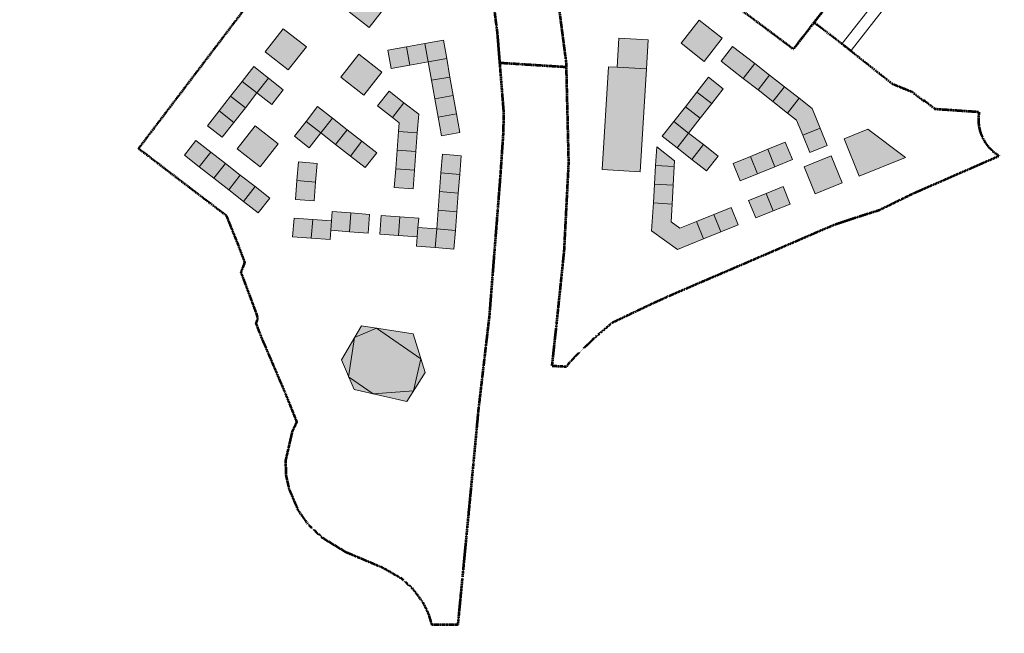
# Model space of a CAD drawing. Header units: metres. Extents: x 103730 to 104995, y 423886 to 425044.
# Tile 1 of 3: x 103730 to 104570, y 423886 to 424410. Entities that reach past the tile are written whole.
import ezdxf

# ---------------------------------------------------------------- set-up
doc = ezdxf.new("R2010")
doc.units = ezdxf.units.M
doc.header["$MEASUREMENT"] = 0
doc.linetypes.add('MEC_boundary', pattern=[0.007, 0.005, -0.001, 0, -0.001])
doc.layers.add('A-MASS', color=7, linetype='Continuous', lineweight=13)
doc.layers.add('C-PROP-LINE', color=7, linetype='MEC_boundary', lineweight=53)

# ---------------------------------------------------------------- blocks, each defined once
blk = doc.blocks.new('Family - ___-7814724-905_Situatie - voorkeursscenario_plankaart_uitgeefbaar_niet-uitgeefbaar')
at = {"layer": 'C-PROP-LINE'}
for p, q in [((149.21, 451.29), (160.96, 507.63)), ((223.55, 494.57), (160.96, 507.63)), ((160.67, 433.62), (196.1, 469.18)), ((196.1, 469.18), (216.63, 438.71)), ((149.21, 451.29), (160.67, 433.62)), ((216.63, 438.71), (232.42, 412.55)), ((455.65, 404.5), (330.98, 442.33)), ((464.5, 431.96), (455.65, 404.5)), ((490.19, 423.79), (464.5, 431.96)), ((545.82, 405.26), (490.19, 423.79)), ((232.42, 412.55), (248.74, 382.57)), ((563.91, 404.64), (545.82, 405.26)), ((575.39, 400.78), (563.91, 404.64)), ((586.31, 397.81), (622.92, 408.36)), ((575.58, 401.42), (575.39, 400.78)), ((586.31, 397.81), (575.58, 401.42)), ((248.74, 382.57), (277.38, 327.42)), ((594.11, 323.97), (651.81, 378.92)), ((277.38, 327.42), (308.6, 247.71)), ((571.62, 300.61), (594.11, 323.97)), ((557.67, 289.81), (571.62, 300.61)), ((540.33, 276.13), (557.67, 289.81)), ((519.95, 257.01), (534.03, 270.3)), ((534.03, 270.3), (540.33, 276.13)), ((498.59, 236.75), (519.95, 257.01)), ((308.6, 247.71), (330.78, 175.46)), ((484.69, 223.65), (498.59, 236.75)), ((463.21, 203.4), (484.69, 223.65)), ((451.2, 192.14), (463.21, 203.4)), ((427.24, 169.47), (451.2, 192.14)), ((330.78, 175.46), (345.85, 115.37)), ((414.8, 157.21), (427.24, 169.47)), ((390.41, 132.36), (414.8, 157.21)), ((380.32, 114.3), (390.41, 132.36)), ((345.85, 115.37), (354.52, 80.01)), ((368.51, 89.77), (380.32, 114.3)), ((366.95, 83.82), (367.72, 88.07)), ((367.72, 88.07), (368.51, 89.77)), ((354.52, 80.01), (366.95, 83.82))]:
    blk.add_line(p, q, dxfattribs=at)
for centre, radius, start, end in [((150.09, 351.86), 160.5, 56.52443, 62.76378), ((433.6, 780.6), 353.5, 236.52443, 253.12275), ((658.4, 414.28), 35.97, 189.47747, 259.43338)]:
    blk.add_arc(centre, radius, start, end, dxfattribs=at)
blk = doc.blocks.new('Family - ___-7814891-905_Situatie - voorkeursscenario_plankaart_uitgeefbaar_niet-uitgeefbaar')
at = {"layer": 'C-PROP-LINE'}
for p, q in [((76.18, 487.17), (68.49, 458.97)), ((76.18, 487.17), (152.73, 468.16)), ((149.21, 451.29), (152.73, 468.16)), ((8.27, 291.59), (61.87, 460.85)), ((61.87, 460.85), (68.49, 458.97)), ((160.67, 433.62), (149.21, 451.29)), ((186.75, 383.82), (160.67, 433.62)), ((214.05, 330.68), (186.75, 383.82)), ((242.04, 269.44), (214.05, 330.68)), ((-40.13, 133.71), (8.66, 291.23)), ((8.66, 291.23), (8.27, 291.59)), ((245.85, 258.45), (242.04, 269.44)), ((248.18, 251.37), (245.85, 258.45)), ((257.88, 217.81), (248.18, 251.37)), ((290.09, 101.82), (257.88, 217.81)), ((-40.13, 133.71), (49.56, 105.61)), ((49.56, 105.61), (66.74, 86.52)), ((308.66, 23.55), (290.09, 101.82)), ((66.74, 86.52), (78.14, 73.28)), ((78.14, 73.28), (77.94, 64.25)), ((77.94, 64.25), (102.58, 35.39)), ((102.58, 35.39), (104.77, 32.04)), ((104.77, 32.04), (105.02, 27.49)), ((105.02, 27.49), (111.65, 19.84)), ((111.65, 19.84), (148.33, -19.34)), ((320.64, -22.34), (308.66, 23.55)), ((148.33, -19.34), (166.38, -39.49)), ((344.76, -115.45), (320.64, -22.34)), ((166.38, -39.49), (165.61, -48.43)), ((165.61, -48.43), (168.78, -74.11)), ((168.78, -74.11), (173.65, -86)), ((173.65, -86), (179.69, -95.39)), ((179.69, -95.39), (193.18, -109.88)), ((193.18, -109.88), (205.27, -118.3)), ((355.03, -155.2), (344.91, -116.09)), ((205.27, -118.3), (220.56, -124.81)), ((220.56, -124.81), (243.41, -129.44)), ((243.41, -129.44), (277.78, -131.22)), ((277.78, -131.22), (295.87, -134.34)), ((295.87, -134.34), (307.81, -139.33)), ((307.81, -139.33), (319.78, -147.12)), ((319.78, -147.12), (328.21, -155.21)), ((328.21, -155.21), (333.81, -162.92)), ((355.03, -155.2), (333.81, -162.92))]:
    blk.add_line(p, q, dxfattribs=at)
blk = doc.blocks.new('Family - ___-7820777-905_Situatie - voorkeursscenario_plankaart_uitgeefbaar_niet-uitgeefbaar')
at = {"layer": 'C-PROP-LINE'}
for p, q in [((182.99, 391.01), (227.84, 420.13)), ((227.84, 420.13), (232.42, 412.55)), ((232.42, 412.55), (248.74, 382.57)), ((186.75, 383.82), (182.99, 391.01)), ((214.05, 330.68), (186.75, 383.82)), ((248.74, 382.57), (277.38, 327.42)), ((224.43, 307.97), (214.05, 330.68)), ((224.43, 307.97), (278.74, 323.96)), ((277.38, 327.42), (278.74, 323.96))]:
    blk.add_line(p, q, dxfattribs=at)
blk = doc.blocks.new('Family - ___-7823213-905_Situatie - voorkeursscenario_plankaart_uitgeefbaar_niet-uitgeefbaar')
at = {"layer": 'C-PROP-LINE'}
for p, q in [((527.05, 699.91), (520.28, 698.05)), ((536.76, 656.24), (551.48, 701.91)), ((316.96, 664.04), (307.54, 694.11)), ((490.43, 694.11), (307.54, 694.11)), ((323.13, 637.99), (316.96, 664.04)), ((536.76, 656.24), (455.65, 404.5)), ((328.39, 604.89), (323.13, 637.99)), ((331.3, 560.64), (328.39, 604.89)), ((329.62, 520.45), (331.3, 560.64)), ((318.98, 446.2), (329.62, 520.45)), ((455.65, 404.5), (330.98, 442.33))]:
    blk.add_line(p, q, dxfattribs=at)
for centre, radius, start, end in [((490.43, 809.11), 115, 270, 285.04196), ((530.35, 809.86), 110, 268.27861, 281.07387), ((433.6, 780.6), 353.5, 251.07974, 253.12275)]:
    blk.add_arc(centre, radius, start, end, dxfattribs=at)
blk = doc.blocks.new('Family - ___-7887593-905_Situatie - voorkeursscenario_plankaart_uitgeefbaar_niet-uitgeefbaar')
at = {"layer": 'C-PROP-LINE'}
for p, q in [((464.5, 431.96), (551.45, 701.81)), ((490.19, 423.79), (464.5, 431.96)), ((545.82, 405.26), (490.19, 423.79)), ((563.91, 404.64), (545.82, 405.26)), ((575.39, 400.78), (563.91, 404.64)), ((586.31, 397.81), (622.92, 408.36)), ((575.58, 401.42), (575.39, 400.78)), ((586.31, 397.81), (575.58, 401.42)), ((248.74, 382.57), (277.38, 327.42)), ((594.11, 323.97), (651.81, 378.92)), ((277.38, 327.42), (308.6, 247.71)), ((571.62, 300.61), (594.11, 323.97)), ((557.67, 289.81), (571.62, 300.61)), ((540.33, 276.13), (557.67, 289.81)), ((519.95, 257.01), (534.03, 270.3)), ((534.03, 270.3), (540.33, 276.13)), ((498.59, 236.75), (519.95, 257.01)), ((308.6, 247.71), (330.78, 175.46)), ((484.69, 223.65), (498.59, 236.75)), ((463.21, 203.4), (484.69, 223.65)), ((451.2, 192.14), (463.21, 203.4)), ((427.24, 169.47), (451.2, 192.14)), ((330.78, 175.46), (345.85, 115.37)), ((414.8, 157.21), (427.24, 169.47)), ((390.41, 132.36), (414.8, 157.21)), ((380.32, 114.3), (390.41, 132.36)), ((345.85, 115.37), (354.52, 80.01)), ((368.51, 89.77), (380.32, 114.3)), ((366.95, 83.82), (367.72, 88.07)), ((367.72, 88.07), (368.51, 89.77)), ((354.52, 80.01), (366.95, 83.82))]:
    blk.add_line(p, q, dxfattribs=at)
blk.add_arc((658.4, 414.28), 35.97, 189.47747, 259.43338, dxfattribs=at)
blk = doc.blocks.new('Family - ___-7888440-905_Situatie - voorkeursscenario_plankaart_uitgeefbaar_niet-uitgeefbaar')
at = {"layer": 'C-PROP-LINE'}
for p, q in [((76.18, 487.17), (68.49, 458.97)), ((76.18, 487.17), (152.73, 468.16)), ((149.21, 451.29), (152.73, 468.16)), ((8.27, 291.59), (61.87, 460.85)), ((61.87, 460.85), (68.49, 458.97)), ((160.67, 433.62), (149.21, 451.29)), ((182.99, 391.01), (160.67, 433.62)), ((182.99, 391.01), (227.84, 420.13)), ((227.84, 420.13), (232.42, 412.55)), ((232.42, 412.55), (248.74, 382.57)), ((248.74, 382.57), (277.38, 327.42)), ((224.43, 307.97), (278.74, 323.96)), ((277.38, 327.42), (278.74, 323.96)), ((242.04, 269.44), (224.43, 307.97)), ((-40.13, 133.71), (8.66, 291.23)), ((245.85, 258.45), (242.04, 269.44)), ((248.18, 251.37), (245.85, 258.45)), ((257.88, 217.81), (248.18, 251.37)), ((290.09, 101.82), (257.88, 217.81)), ((-40.13, 133.71), (49.56, 105.61)), ((49.56, 105.61), (66.74, 86.52)), ((308.66, 23.55), (290.09, 101.82)), ((66.74, 86.52), (78.14, 73.28)), ((78.14, 73.28), (77.94, 64.25)), ((77.94, 64.25), (102.58, 35.39)), ((102.58, 35.39), (104.77, 32.04)), ((104.77, 32.04), (105.02, 27.49)), ((105.02, 27.49), (111.65, 19.84)), ((111.65, 19.84), (148.33, -19.34)), ((320.64, -22.34), (308.66, 23.55)), ((148.33, -19.34), (166.38, -39.49)), ((344.76, -115.45), (320.64, -22.34)), ((166.38, -39.49), (165.61, -48.43)), ((165.61, -48.43), (168.78, -74.11)), ((168.78, -74.11), (173.65, -86)), ((173.65, -86), (179.69, -95.39)), ((179.69, -95.39), (193.18, -109.88)), ((193.18, -109.88), (205.27, -118.3)), ((355.03, -155.2), (344.91, -116.09)), ((205.27, -118.3), (220.56, -124.81)), ((220.56, -124.81), (243.41, -129.44)), ((243.41, -129.44), (277.78, -131.22)), ((277.78, -131.22), (295.87, -134.34)), ((295.87, -134.34), (307.81, -139.33)), ((307.81, -139.33), (319.78, -147.12)), ((319.78, -147.12), (328.21, -155.21)), ((328.21, -155.21), (333.81, -162.92)), ((355.03, -155.2), (333.81, -162.92))]:
    blk.add_line(p, q, dxfattribs=at)

msp = doc.modelspace()

# ---------------------------------------------------------------- hatches: boundary and pattern name
at = {"layer": 'A-MASS'}
for points in [[(104027.66, 424403.77), (104024.82, 424405.99), (104007.96, 424419.16), (104023.35, 424438.86), (104043.05, 424423.47)], [(104313.52, 424374.79), (104313.17, 424375.07), (104293.82, 424390.19), (104309.21, 424409.89), (104328.91, 424394.49)], [(103958.73, 424367.52), (103954, 424371.22), (103939.04, 424382.91), (103954.43, 424402.61), (103974.13, 424387.22)], [(104078.06, 424374.35), (104077.55, 424377.17), (104075.24, 424390.1), (104090.98, 424392.92), (104093.81, 424377.17)], [(104264.18, 424368.3), (104239.22, 424369.79), (104240.71, 424394.74), (104265.67, 424393.25)], [(104046.56, 424368.7), (104046.11, 424371.22), (104043.74, 424384.45), (104059.49, 424387.27), (104062.31, 424371.52)], [(104062.31, 424371.52), (104059.49, 424387.27), (104075.24, 424390.1), (104078.06, 424374.35)], [(104346.79, 424360.22), (104341.08, 424364.69), (104327.88, 424375), (104337.73, 424387.61), (104356.64, 424372.83)], [(104023.12, 424345.98), (104006.21, 424359.19), (104003.42, 424361.37), (104018.81, 424381.07), (104038.51, 424365.68)], [(104080.89, 424358.6), (104080.63, 424360.04), (104078.06, 424374.35), (104093.81, 424377.17), (104096.64, 424361.43)], [(103931.94, 424347.84), (103931.8, 424347.96), (103919.33, 424357.69), (103929.18, 424370.3), (103941.79, 424360.45)], [(104258.93, 424280.46), (104248.06, 424281.1), (104226.49, 424282.39), (104231.74, 424370.24), (104264.18, 424368.3)], [(104359.4, 424350.37), (104356.64, 424352.53), (104346.79, 424360.22), (104356.64, 424372.83), (104369.25, 424362.98)], [(103944.55, 424337.99), (103935.39, 424345.15), (103931.94, 424347.84), (103941.79, 424360.45), (103954.4, 424350.6)], [(104083.71, 424342.85), (104083.3, 424345.15), (104080.89, 424358.6), (104096.64, 424361.43), (104099.46, 424345.68)], [(104319.88, 424338.77), (104311.72, 424345.15), (104307.27, 424348.62), (104317.12, 424361.23), (104329.73, 424351.38)], [(104372.01, 424340.52), (104366.09, 424345.15), (104359.4, 424350.37), (104369.25, 424362.98), (104381.86, 424353.13)], [(103922.09, 424335.24), (103913.19, 424342.19), (103909.48, 424345.09), (103919.33, 424357.69), (103931.94, 424347.84)], [(104384.61, 424330.67), (104382.77, 424332.11), (104372.01, 424340.52), (104381.86, 424353.13), (104394.47, 424343.28)], [(103912.24, 424322.63), (103899.63, 424332.48), (103909.48, 424345.09), (103922.09, 424335.24)], [(104047.55, 424326.89), (104043.42, 424330.12), (104034.94, 424336.74), (104044.79, 424349.35), (104057.4, 424339.5)], [(104086.54, 424327.1), (104083.71, 424342.85), (104099.46, 424345.68), (104102.29, 424329.93)], [(104310.03, 424326.16), (104303.87, 424330.97), (104297.42, 424336.01), (104307.27, 424348.62), (104319.88, 424338.77)], [(104397.53, 424311.7), (104396.89, 424313.27), (104392.28, 424324.68), (104384.61, 424330.67), (104394.47, 424343.28), (104405.51, 424334.65), (104412.36, 424317.69)], [(103986.48, 424313.69), (103979.58, 424319.08), (103973.87, 424323.54), (103983.72, 424336.15), (103996.33, 424326.3)], [(104068.78, 424313.69), (104062.02, 424314.21), (104052.83, 424314.92), (104053.4, 424322.32), (104047.55, 424326.89), (104057.4, 424339.5), (104070.01, 424329.65)], [(104300.18, 424313.55), (104293.11, 424319.08), (104287.57, 424323.4), (104297.42, 424336.01), (104310.03, 424326.16)], [(103902.39, 424310.02), (103894.59, 424316.11), (103889.78, 424319.87), (103899.63, 424332.48), (103912.24, 424322.63)], [(103999.09, 424303.84), (103987.61, 424312.81), (103986.48, 424313.69), (103996.33, 424326.3), (104008.94, 424316.45)], [(104089.36, 424311.35), (104087.98, 424319.08), (104086.54, 424327.1), (104102.29, 424329.93), (104105.11, 424314.18)], [(103934.7, 424284.78), (103931.8, 424287.04), (103915, 424300.17), (103930.39, 424319.87), (103950.09, 424304.48)], [(103976.63, 424301.08), (103973.1, 424303.84), (103964.02, 424310.93), (103973.87, 424323.54), (103986.48, 424313.69)], [(104290.33, 424300.95), (104285.27, 424304.9), (104277.72, 424310.8), (104287.57, 424323.4), (104300.18, 424313.55)], [(104403.52, 424296.86), (104397.53, 424311.7), (104412.36, 424317.69), (104418.35, 424302.85)], [(104445.76, 424276.87), (104439.24, 424293.01), (104432.89, 424308.73), (104453.01, 424316.86), (104485.12, 424292.77)], [(104011.69, 424293.99), (104006.21, 424298.27), (103999.09, 424303.84), (104008.94, 424316.45), (104021.54, 424306.6)], [(104067.56, 424297.74), (104062.02, 424298.17), (104051.6, 424298.97), (104052.83, 424314.92), (104068.78, 424313.69)], [(104302.93, 424291.1), (104300.49, 424293.01), (104290.33, 424300.95), (104300.18, 424313.55), (104312.78, 424303.7)], [(103882.69, 424284.8), (103875.99, 424290.04), (103870.08, 424294.65), (103879.93, 424307.26), (103892.54, 424297.41)], [(104024.3, 424284.14), (104012.95, 424293.01), (104011.69, 424293.99), (104021.54, 424306.6), (104034.15, 424296.75)], [(104287.99, 424284.93), (104285.27, 424285.09), (104272.02, 424285.88), (104272.98, 424301.86), (104288.29, 424289.89)], [(104315.54, 424281.24), (104312.78, 424283.4), (104302.93, 424291.1), (104312.78, 424303.7), (104325.39, 424293.85)], [(104373.85, 424284.87), (104370.56, 424293.01), (104367.86, 424299.71), (104382.69, 424305.7), (104388.68, 424290.87)], [(103895.3, 424274.95), (103894.59, 424275.5), (103882.69, 424284.8), (103892.54, 424297.41), (103905.15, 424287.56)], [(104066.33, 424281.79), (104050.38, 424283.01), (104051.6, 424298.97), (104067.56, 424297.74)], [(104104.91, 424278.32), (104099.23, 424278.76), (104088.95, 424279.55), (104090.18, 424295.5), (104106.13, 424294.28)], [(104344.18, 424272.89), (104341.08, 424280.56), (104338.19, 424287.72), (104353.02, 424293.71), (104359.01, 424278.88)], [(104359.01, 424278.88), (104353.31, 424293.01), (104353.02, 424293.71), (104367.86, 424299.71), (104373.85, 424284.87)], [(104408.05, 424261.63), (104405.9, 424266.94), (104398.68, 424284.81), (104421.86, 424294.17), (104431.23, 424270.99)], [(103907.91, 424265.1), (103905.56, 424266.94), (103895.3, 424274.95), (103905.15, 424287.56), (103917.76, 424277.71)], [(103982.02, 424271.72), (103969.01, 424272.72), (103966.07, 424272.94), (103967.3, 424288.89), (103983.25, 424287.67)], [(104287.04, 424268.96), (104285.27, 424269.06), (104271.07, 424269.91), (104272.02, 424285.88), (104287.99, 424284.93)], [(103920.51, 424255.25), (103913.19, 424260.97), (103907.91, 424265.1), (103917.76, 424277.71), (103930.36, 424267.86)], [(104065.11, 424265.84), (104062.02, 424266.07), (104049.15, 424267.06), (104050.38, 424283.01), (104066.33, 424281.79)], [(104103.68, 424262.37), (104099.23, 424262.71), (104087.73, 424263.6), (104088.95, 424279.55), (104104.91, 424278.32)], [(103933.12, 424245.4), (103931.8, 424246.44), (103920.51, 424255.25), (103930.36, 424267.86), (103942.97, 424258.01)], [(103980.8, 424255.76), (103969.01, 424256.67), (103964.85, 424256.99), (103966.07, 424272.94), (103982.02, 424271.72)], [(104286.09, 424252.99), (104285.18, 424253.04), (104270.11, 424253.94), (104271.07, 424269.91), (104287.04, 424268.96)], [(104372.24, 424247.16), (104366.25, 424262), (104380.73, 424267.85), (104386.72, 424253.01)], [(104102.45, 424246.42), (104099.23, 424246.67), (104086.5, 424247.64), (104087.73, 424263.6), (104103.68, 424262.37)], [(104357.41, 424241.17), (104351.41, 424256), (104366.25, 424262), (104372.24, 424247.16)], [(104290.65, 424214.2), (104289.81, 424214.8), (104268.68, 424229.98), (104270.11, 424253.94), (104286.09, 424252.99), (104285.18, 424237.83), (104292.83, 424232.33), (104306.91, 424238.02), (104312.9, 424223.19)], [(104327.74, 424229.18), (104323.01, 424240.87), (104321.74, 424244.01), (104336.58, 424250.01), (104342.57, 424235.17)], [(104010.87, 424229.38), (104006.21, 424229.74), (103994.91, 424230.61), (103996.14, 424246.56), (104012.09, 424245.34)], [(104026.82, 424228.16), (104024.82, 424228.31), (104010.87, 424229.38), (104012.09, 424245.34), (104028.05, 424244.11)], [(104052.74, 424226.17), (104043.42, 424226.88), (104036.79, 424227.39), (104038.02, 424243.34), (104053.97, 424242.12)], [(104068.7, 424224.94), (104068.08, 424224.99), (104052.74, 424226.17), (104053.97, 424242.12), (104069.92, 424240.89)], [(104101.23, 424230.47), (104099.23, 424230.62), (104085.28, 424231.69), (104086.5, 424247.64), (104102.45, 424246.42)], [(104312.9, 424223.19), (104309.21, 424232.33), (104306.91, 424238.02), (104321.74, 424244.01), (104327.74, 424229.18)], [(103978.35, 424223.86), (103969.01, 424224.57), (103962.4, 424225.08), (103963.62, 424241.04), (103979.57, 424239.81)], [(103994.3, 424222.63), (103987.61, 424223.15), (103978.35, 424223.86), (103979.57, 424239.81), (103995.53, 424238.58)], [(104084.05, 424215.74), (104080.63, 424216), (104068.08, 424216.96), (104069.31, 424232.92), (104085.28, 424231.69)], [(104100, 424214.51), (104099.23, 424214.57), (104084.05, 424215.74), (104085.28, 424231.69), (104101.23, 424230.47)], [(104031.24, 424090.86), (104024.82, 424095.32), (104010.12, 424105.54), (104015.28, 424138.91), (104034.02, 424146.95), (104071.87, 424120.88), (104065.6, 424093.37)]]:
    msp.add_hatch(color=256, dxfattribs=at).paths.add_polyline_path(points)
h = msp.add_hatch(color=256, dxfattribs=at)
h.paths.add_polyline_path([(104010.12, 424105.54), (104007.98, 424110.52), (104003.98, 424119.84), (104015.28, 424138.91)], flags=0)
h.paths.add_polyline_path([(104015.28, 424138.91), (104020.04, 424146.95), (104021.21, 424148.93), (104034.02, 424146.95)], flags=0)
h.paths.add_polyline_path([(104071.87, 424120.88), (104071.33, 424121.26), (104034.02, 424146.95), (104065.36, 424142.1)], flags=0)
h.paths.add_polyline_path([(104065.6, 424093.37), (104068.82, 424107.51), (104071.87, 424120.88), (104075.49, 424109.1)], flags=0)
h.paths.add_polyline_path([(104059.91, 424084.32), (104059.35, 424084.45), (104031.24, 424090.86), (104065.6, 424093.37)], flags=0)
h.paths.add_polyline_path([(104031.24, 424090.86), (104024.82, 424092.32), (104014.8, 424094.61), (104010.12, 424105.54)], flags=16)

# ---------------------------------------------------------------- linework, layer by layer
at = {"layer": 'A-MASS', "color": 9}
for p, q in [((104462.8, 424430.55), (104431.16, 424390.05)), ((104438.89, 424384.02), (104470.53, 424424.51)), ((104431.16, 424390.05), (104438.89, 424384.02))]:
    msp.add_line(p, q, dxfattribs=at)
at = {"layer": 'A-MASS'}
for p, q in [((104007.96, 424419.16), (104027.66, 424403.77)), ((104027.66, 424403.77), (104043.05, 424423.47)), ((104309.21, 424409.89), (104293.82, 424390.19)), ((104328.91, 424394.49), (104309.21, 424409.89)), ((103954.43, 424402.61), (103939.04, 424382.91)), ((103974.13, 424387.22), (103954.43, 424402.61)), ((104090.98, 424392.92), (104075.24, 424390.1)), ((104093.81, 424377.17), (104090.98, 424392.92)), ((104240.71, 424394.74), (104239.22, 424369.79)), ((104265.67, 424393.25), (104240.71, 424394.74)), ((104264.18, 424368.3), (104265.67, 424393.25)), ((104313.52, 424374.79), (104328.91, 424394.49)), ((103958.73, 424367.52), (103974.13, 424387.22)), ((104059.49, 424387.27), (104043.74, 424384.45)), ((104043.74, 424384.45), (104046.56, 424368.7)), ((104075.24, 424390.1), (104059.49, 424387.27)), ((104062.31, 424371.52), (104059.49, 424387.27)), ((104078.06, 424374.35), (104075.24, 424390.1)), ((104293.82, 424390.19), (104313.52, 424374.79)), ((104337.73, 424387.61), (104327.88, 424375)), ((104356.64, 424372.83), (104337.73, 424387.61)), ((103939.04, 424382.91), (103958.73, 424367.52)), ((104018.81, 424381.07), (104003.42, 424361.37)), ((104038.51, 424365.68), (104018.81, 424381.07)), ((104093.81, 424377.17), (104078.06, 424374.35)), ((104096.64, 424361.43), (104093.81, 424377.17)), ((103929.18, 424370.3), (103919.33, 424357.69)), ((103941.79, 424360.45), (103929.18, 424370.3)), ((104046.56, 424368.7), (104062.31, 424371.52)), ((104062.31, 424371.52), (104078.06, 424374.35)), ((104078.06, 424374.35), (104080.89, 424358.6)), ((104231.74, 424370.24), (104226.49, 424282.39)), ((104239.22, 424369.79), (104231.74, 424370.24)), ((104239.22, 424369.79), (104264.18, 424368.3)), ((104258.93, 424280.46), (104264.18, 424368.3)), ((104327.88, 424375), (104346.79, 424360.22)), ((104346.79, 424360.22), (104356.64, 424372.83)), ((104369.25, 424362.98), (104356.64, 424372.83)), ((103931.94, 424347.84), (103941.79, 424360.45)), ((103954.4, 424350.6), (103941.79, 424360.45)), ((104003.42, 424361.37), (104023.12, 424345.98)), ((104023.12, 424345.98), (104038.51, 424365.68)), ((104096.64, 424361.43), (104080.89, 424358.6)), ((104099.46, 424345.68), (104096.64, 424361.43)), ((104317.12, 424361.23), (104307.27, 424348.62)), ((104329.73, 424351.38), (104317.12, 424361.23)), ((104346.79, 424360.22), (104359.4, 424350.37)), ((104359.4, 424350.37), (104369.25, 424362.98)), ((104381.86, 424353.13), (104369.25, 424362.98)), ((103919.33, 424357.69), (103909.48, 424345.09)), ((103931.94, 424347.84), (103919.33, 424357.69)), ((103944.55, 424337.99), (103954.4, 424350.6)), ((104080.89, 424358.6), (104083.71, 424342.85)), ((104319.88, 424338.77), (104329.73, 424351.38)), ((104359.4, 424350.37), (104372.01, 424340.52)), ((104372.01, 424340.52), (104381.86, 424353.13)), ((104394.47, 424343.28), (104381.86, 424353.13)), ((103909.48, 424345.09), (103899.63, 424332.48)), ((103922.09, 424335.24), (103909.48, 424345.09)), ((103922.09, 424335.24), (103931.94, 424347.84)), ((103931.94, 424347.84), (103944.55, 424337.99)), ((104044.79, 424349.35), (104034.94, 424336.74)), ((104057.4, 424339.5), (104044.79, 424349.35)), ((104099.46, 424345.68), (104083.71, 424342.85)), ((104083.71, 424342.85), (104086.54, 424327.1)), ((104102.29, 424329.93), (104099.46, 424345.68)), ((104307.27, 424348.62), (104297.42, 424336.01)), ((104319.88, 424338.77), (104307.27, 424348.62)), ((104384.61, 424330.67), (104394.47, 424343.28)), ((104405.51, 424334.65), (104394.47, 424343.28)), ((103912.24, 424322.63), (103922.09, 424335.24)), ((103983.72, 424336.15), (103973.87, 424323.54)), ((103996.33, 424326.3), (103983.72, 424336.15)), ((104034.94, 424336.74), (104047.55, 424326.89)), ((104057.4, 424339.5), (104047.55, 424326.89)), ((104070.01, 424329.65), (104057.4, 424339.5)), ((104297.42, 424336.01), (104287.57, 424323.4)), ((104310.03, 424326.16), (104297.42, 424336.01)), ((104310.03, 424326.16), (104319.88, 424338.77)), ((104372.01, 424340.52), (104384.61, 424330.67)), ((104412.36, 424317.69), (104405.51, 424334.65)), ((103899.63, 424332.48), (103889.78, 424319.87)), ((103912.24, 424322.63), (103899.63, 424332.48)), ((103996.33, 424326.3), (103986.48, 424313.69)), ((104008.94, 424316.45), (103996.33, 424326.3)), ((104047.55, 424326.89), (104053.4, 424322.32)), ((104068.78, 424313.69), (104070.01, 424329.65)), ((104086.54, 424327.1), (104102.29, 424329.93)), ((104102.29, 424329.93), (104086.54, 424327.1)), ((104086.54, 424327.1), (104089.36, 424311.35)), ((104105.11, 424314.18), (104102.29, 424329.93)), ((104300.18, 424313.55), (104310.03, 424326.16)), ((104384.61, 424330.67), (104392.28, 424324.68)), ((103889.78, 424319.87), (103902.39, 424310.02)), ((103902.39, 424310.02), (103912.24, 424322.63)), ((103930.39, 424319.87), (103915, 424300.17)), ((103950.09, 424304.48), (103930.39, 424319.87)), ((103973.87, 424323.54), (103964.02, 424310.93)), ((103973.87, 424323.54), (103986.48, 424313.69)), ((103986.48, 424313.69), (103973.87, 424323.54)), ((104053.4, 424322.32), (104052.83, 424314.92)), ((104287.57, 424323.4), (104277.72, 424310.8)), ((104287.57, 424323.4), (104300.18, 424313.55)), ((104300.18, 424313.55), (104287.57, 424323.4)), ((104392.28, 424324.68), (104397.53, 424311.7)), ((104397.53, 424311.7), (104412.36, 424317.69)), ((104418.35, 424302.85), (104412.36, 424317.69)), ((104453.01, 424316.86), (104432.89, 424308.73)), ((104485.12, 424292.77), (104453.01, 424316.86)), ((103964.02, 424310.93), (103976.63, 424301.08)), ((103976.63, 424301.08), (103986.48, 424313.69)), ((103986.48, 424313.69), (103999.09, 424303.84)), ((104008.94, 424316.45), (103999.09, 424303.84)), ((104021.54, 424306.6), (104008.94, 424316.45)), ((104052.83, 424314.92), (104051.6, 424298.97)), ((104068.78, 424313.69), (104052.83, 424314.92)), ((104067.56, 424297.74), (104068.78, 424313.69)), ((104089.36, 424311.35), (104105.11, 424314.18)), ((104277.72, 424310.8), (104290.33, 424300.95)), ((104290.33, 424300.95), (104300.18, 424313.55)), ((104312.78, 424303.7), (104300.18, 424313.55)), ((104397.53, 424311.7), (104403.52, 424296.86)), ((104432.89, 424308.73), (104445.76, 424276.87)), ((103879.93, 424307.26), (103870.08, 424294.65)), ((103892.54, 424297.41), (103879.93, 424307.26)), ((103915, 424300.17), (103934.7, 424284.78)), ((103934.7, 424284.78), (103950.09, 424304.48)), ((103999.09, 424303.84), (104011.69, 424293.99)), ((104021.54, 424306.6), (104011.69, 424293.99)), ((104034.15, 424296.75), (104021.54, 424306.6)), ((104272.98, 424301.86), (104272.02, 424285.88)), ((104288.29, 424289.89), (104272.98, 424301.86)), ((104290.33, 424300.95), (104302.93, 424291.1)), ((104302.93, 424291.1), (104312.78, 424303.7)), ((104325.39, 424293.85), (104312.78, 424303.7)), ((104382.69, 424305.7), (104367.86, 424299.71)), ((104388.68, 424290.87), (104382.69, 424305.7)), ((104403.52, 424296.86), (104418.35, 424302.85)), ((103870.08, 424294.65), (103882.69, 424284.8)), ((103892.54, 424297.41), (103882.69, 424284.8)), ((103882.69, 424284.8), (103892.54, 424297.41)), ((103905.15, 424287.56), (103892.54, 424297.41)), ((104011.69, 424293.99), (104024.3, 424284.14)), ((104024.3, 424284.14), (104034.15, 424296.75)), ((104051.6, 424298.97), (104050.38, 424283.01)), ((104067.56, 424297.74), (104051.6, 424298.97)), ((104066.33, 424281.79), (104067.56, 424297.74)), ((104090.18, 424295.5), (104088.95, 424279.55)), ((104106.13, 424294.28), (104090.18, 424295.5)), ((104104.91, 424278.32), (104106.13, 424294.28)), ((104315.54, 424281.24), (104325.39, 424293.85)), ((104353.02, 424293.71), (104338.19, 424287.72)), ((104367.86, 424299.71), (104353.02, 424293.71)), ((104353.02, 424293.71), (104359.01, 424278.88)), ((104373.85, 424284.87), (104367.86, 424299.71)), ((104367.86, 424299.71), (104373.85, 424284.87)), ((104421.86, 424294.17), (104398.68, 424284.81)), ((104431.23, 424270.99), (104421.86, 424294.17)), ((104445.76, 424276.87), (104485.12, 424292.77)), ((103882.69, 424284.8), (103895.3, 424274.95)), ((103895.3, 424274.95), (103905.15, 424287.56)), ((103917.76, 424277.71), (103905.15, 424287.56)), ((103967.3, 424288.89), (103966.07, 424272.94)), ((103983.25, 424287.67), (103967.3, 424288.89)), ((103982.02, 424271.72), (103983.25, 424287.67)), ((104272.02, 424285.88), (104271.07, 424269.91)), ((104287.99, 424284.93), (104272.02, 424285.88)), ((104287.04, 424268.96), (104287.99, 424284.93)), ((104287.99, 424284.93), (104288.29, 424289.89)), ((104302.93, 424291.1), (104315.54, 424281.24)), ((104338.19, 424287.72), (104344.18, 424272.89)), ((104359.01, 424278.88), (104373.85, 424284.87)), ((104373.85, 424284.87), (104388.68, 424290.87)), ((104398.68, 424284.81), (104408.05, 424261.63)), ((103895.3, 424274.95), (103907.91, 424265.1)), ((103907.91, 424265.1), (103917.76, 424277.71)), ((103930.36, 424267.86), (103917.76, 424277.71)), ((104050.38, 424283.01), (104049.15, 424267.06)), ((104050.38, 424283.01), (104066.33, 424281.79)), ((104066.33, 424281.79), (104050.38, 424283.01)), ((104065.11, 424265.84), (104066.33, 424281.79)), ((104088.95, 424279.55), (104087.73, 424263.6)), ((104104.91, 424278.32), (104088.95, 424279.55)), ((104103.68, 424262.37), (104104.91, 424278.32)), ((104226.49, 424282.39), (104258.93, 424280.46)), ((104344.18, 424272.89), (104359.01, 424278.88)), ((103920.51, 424255.25), (103930.36, 424267.86)), ((103942.97, 424258.01), (103930.36, 424267.86)), ((103966.07, 424272.94), (103964.85, 424256.99)), ((103966.07, 424272.94), (103982.02, 424271.72)), ((103982.02, 424271.72), (103966.07, 424272.94)), ((103980.8, 424255.76), (103982.02, 424271.72)), ((104049.15, 424267.06), (104065.11, 424265.84)), ((104271.07, 424269.91), (104270.11, 424253.94)), ((104287.04, 424268.96), (104271.07, 424269.91)), ((104286.09, 424252.99), (104287.04, 424268.96)), ((104380.73, 424267.85), (104366.25, 424262)), ((104386.72, 424253.01), (104380.73, 424267.85)), ((104408.05, 424261.63), (104431.23, 424270.99)), ((103907.91, 424265.1), (103920.51, 424255.25)), ((103933.12, 424245.4), (103942.97, 424258.01)), ((104087.73, 424263.6), (104086.5, 424247.64)), ((104103.68, 424262.37), (104087.73, 424263.6)), ((104102.45, 424246.42), (104103.68, 424262.37)), ((104366.25, 424262), (104351.41, 424256)), ((104366.25, 424262), (104372.24, 424247.16)), ((103920.51, 424255.25), (103933.12, 424245.4)), ((103964.85, 424256.99), (103980.8, 424255.76)), ((104270.11, 424253.94), (104268.68, 424229.98)), ((104286.09, 424252.99), (104270.11, 424253.94)), ((104285.18, 424237.83), (104286.09, 424252.99)), ((104336.58, 424250.01), (104321.74, 424244.01)), ((104342.57, 424235.17), (104336.58, 424250.01)), ((104351.41, 424256), (104357.41, 424241.17)), ((104372.24, 424247.16), (104386.72, 424253.01)), ((103996.14, 424246.56), (103995.53, 424238.58)), ((104012.09, 424245.34), (103996.14, 424246.56)), ((104010.87, 424229.38), (104012.09, 424245.34)), ((104028.05, 424244.11), (104012.09, 424245.34)), ((104026.82, 424228.16), (104028.05, 424244.11)), ((104038.02, 424243.34), (104036.79, 424227.39)), ((104053.97, 424242.12), (104038.02, 424243.34)), ((104053.97, 424242.12), (104052.74, 424226.17)), ((104052.74, 424226.17), (104053.97, 424242.12)), ((104069.92, 424240.89), (104053.97, 424242.12)), ((104086.5, 424247.64), (104085.28, 424231.69)), ((104102.45, 424246.42), (104086.5, 424247.64)), ((104101.23, 424230.47), (104102.45, 424246.42)), ((104321.74, 424244.01), (104306.91, 424238.02)), ((104327.74, 424229.18), (104321.74, 424244.01)), ((104357.41, 424241.17), (104372.24, 424247.16)), ((103963.62, 424241.04), (103962.4, 424225.08)), ((103979.57, 424239.81), (103963.62, 424241.04)), ((103979.57, 424239.81), (103978.35, 424223.86)), ((103978.35, 424223.86), (103979.57, 424239.81)), ((103995.53, 424238.58), (103979.57, 424239.81)), ((103994.3, 424222.63), (103995.53, 424238.58)), ((104069.31, 424232.92), (104068.08, 424216.96)), ((104069.31, 424232.92), (104069.92, 424240.89)), ((104085.28, 424231.69), (104069.31, 424232.92)), ((104292.83, 424232.33), (104285.18, 424237.83)), ((104306.91, 424238.02), (104292.83, 424232.33)), ((104312.9, 424223.19), (104306.91, 424238.02)), ((104327.74, 424229.18), (104342.57, 424235.17)), ((103962.4, 424225.08), (103978.35, 424223.86)), ((103994.91, 424230.61), (104010.87, 424229.38)), ((104010.87, 424229.38), (104026.82, 424228.16)), ((104036.79, 424227.39), (104052.74, 424226.17)), ((104052.74, 424226.17), (104068.7, 424224.94)), ((104085.28, 424231.69), (104084.05, 424215.74)), ((104084.05, 424215.74), (104085.28, 424231.69)), ((104101.23, 424230.47), (104085.28, 424231.69)), ((104085.28, 424231.69), (104101.23, 424230.47)), ((104100, 424214.51), (104101.23, 424230.47)), ((104268.68, 424229.98), (104290.65, 424214.2)), ((104312.9, 424223.19), (104327.74, 424229.18)), ((103978.35, 424223.86), (103994.3, 424222.63)), ((104068.08, 424216.96), (104084.05, 424215.74)), ((104290.65, 424214.2), (104312.9, 424223.19)), ((104084.05, 424215.74), (104100, 424214.51)), ((104021.21, 424148.93), (104003.98, 424119.84)), ((104065.36, 424142.1), (104021.21, 424148.93)), ((104034.02, 424146.95), (104015.28, 424138.91)), ((104071.87, 424120.88), (104034.02, 424146.95)), ((104075.49, 424109.1), (104065.36, 424142.1)), ((104015.28, 424138.91), (104010.12, 424105.54)), ((104003.98, 424119.84), (104014.8, 424094.61)), ((104065.6, 424093.37), (104071.87, 424120.88)), ((104059.91, 424084.32), (104075.49, 424109.1)), ((104010.12, 424105.54), (104031.24, 424090.86)), ((104014.8, 424094.61), (104059.91, 424084.32)), ((104031.24, 424090.86), (104065.6, 424093.37))]:
    msp.add_line(p, q, dxfattribs=at)

# ---------------------------------------------------------------- block references
at = {"layer": 'C-PROP-LINE', "rotation": 340.0000000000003}
for name in ['Family - ___-7887593-905_Situatie - voorkeursscenario_plankaart_uitgeefbaar_niet-uitgeefbaar', 'Family - ___-7823213-905_Situatie - voorkeursscenario_plankaart_uitgeefbaar_niet-uitgeefbaar', 'Family - ___-7814891-905_Situatie - voorkeursscenario_plankaart_uitgeefbaar_niet-uitgeefbaar', 'Family - ___-7888440-905_Situatie - voorkeursscenario_plankaart_uitgeefbaar_niet-uitgeefbaar', 'Family - ___-7814724-905_Situatie - voorkeursscenario_plankaart_uitgeefbaar_niet-uitgeefbaar', 'Family - ___-7820777-905_Situatie - voorkeursscenario_plankaart_uitgeefbaar_niet-uitgeefbaar']:
    msp.add_blockref(name, (103823, 424161), dxfattribs=at)

doc.saveas('drawing.dxf')
